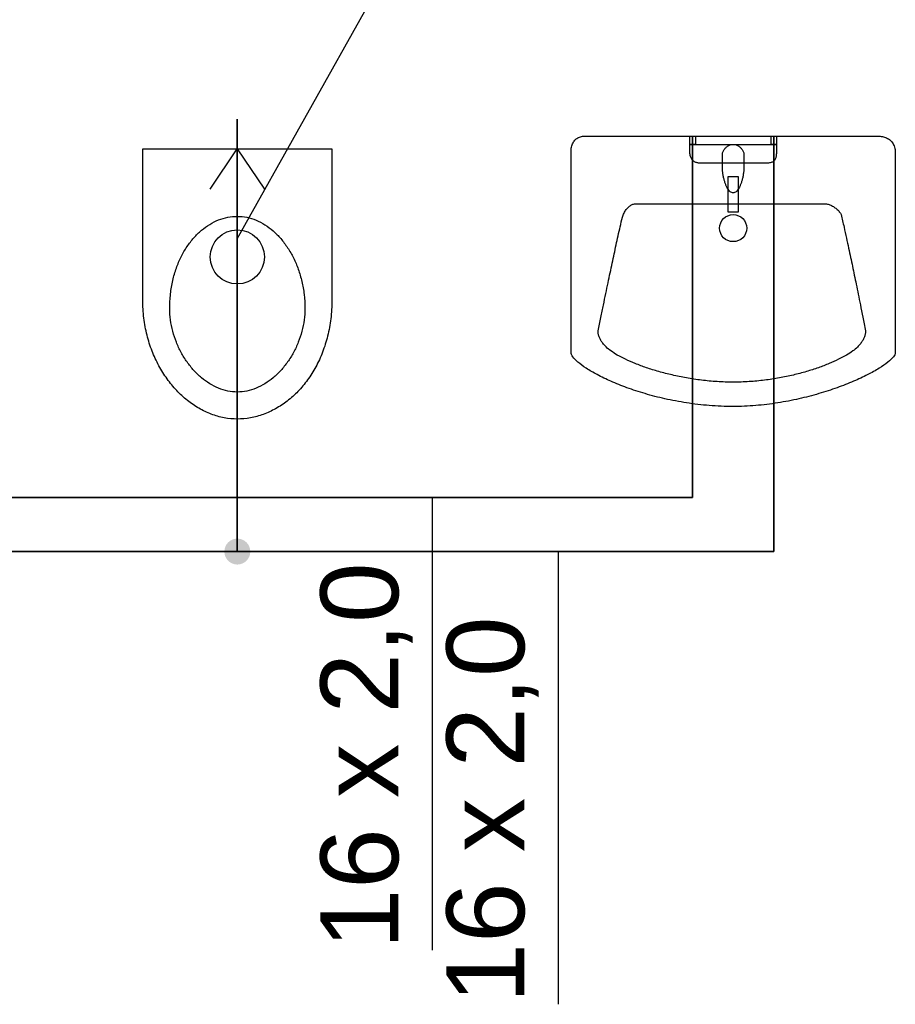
# Model space of a CAD drawing. Extents: x -69357 to 44456, y -75057 to 4617.
# Tile 19 of 23: x 41876 to 43496, y -46944 to -45123. Entities that reach past the tile are written whole.
import ezdxf
from ezdxf.lldxf.tags import DXFTag

# ---------------------------------------------------------------- set-up
doc = ezdxf.new("R2010")
doc.units = 0
doc.layers.add('IS_Ciepła_woda', color=1, linetype='DASHDOT', lineweight=35)
doc.layers.add('IS_Zimna_woda', color=5, linetype='SOLID', lineweight=35)
doc.layers.add('IS_Odbiorniki', color=18, linetype='SOLID')
doc.layers.add('IS_Opisy_działek_Wodociag', color=18, linetype='SOLID')
doc.styles.get("Standard").update_dxf_attribs({"font": 'arial.ttf'})
tags = doc.linetypes.add('DASHDOT', pattern=[20, 10, -5, 0, -5]).pattern_tags.tags
tags[10:11] = [DXFTag(74, 4), DXFTag(75, 0), DXFTag(340, '0'), DXFTag(46, 0.0), DXFTag(50, 0.0), DXFTag(44, 0.0), DXFTag(45, 0.0)]
tags[8:9] = [DXFTag(74, 4), DXFTag(75, 0), DXFTag(340, '0'), DXFTag(46, 0.0), DXFTag(50, 0.0), DXFTag(44, 0.0), DXFTag(45, 0.0)]
tags[6:7] = [DXFTag(74, 4), DXFTag(75, 0), DXFTag(340, '0'), DXFTag(46, 0.0), DXFTag(50, 0.0), DXFTag(44, 0.0), DXFTag(45, 0.0)]
tags[4:5] = [DXFTag(74, 4), DXFTag(75, 0), DXFTag(340, '0'), DXFTag(46, 0.0), DXFTag(50, 0.0), DXFTag(44, 0.0), DXFTag(45, 0.0)]
tags = doc.linetypes.add('SOLID', pattern=[10, 10, 0]).pattern_tags.tags
tags[6:7] = [DXFTag(74, 4), DXFTag(75, 0), DXFTag(340, '0'), DXFTag(46, 0.0), DXFTag(50, 0.0), DXFTag(44, 0.0), DXFTag(45, 0.0)]
tags[4:5] = [DXFTag(74, 4), DXFTag(75, 0), DXFTag(340, '0'), DXFTag(46, 0.0), DXFTag(50, 0.0), DXFTag(44, 0.0), DXFTag(45, 0.0)]

msp = doc.modelspace()

# ---------------------------------------------------------------- hatches: boundary and pattern name
at = {"layer": 'IS_Opisy_działek_Wodociag'}
h = msp.add_hatch(color=5, dxfattribs=at)
edge = h.paths.add_edge_path()
edge.add_arc((42278.6, -46106.5), 24, 0, 360)

# ---------------------------------------------------------------- linework, layer by layer
at = {"layer": 'IS_Ciepła_woda', "ltscale": 10}
for p, q in [((43121, -46006.5), (43121, -45338.1)), ((41035, -46006.5), (43121, -46006.5))]:
    msp.add_line(p, q, dxfattribs=at)
at = {"layer": 'IS_Odbiorniki', "ltscale": 10}
for p, q in [((42278.6, -45311.3), (42278.6, -45361.3)), ((43116, -45353.1), (43116, -45338.1)), ((43116, -45338.1), (43126, -45338.1)), ((43126, -45353.1), (43116, -45353.1)), ((43116, -45353.1), (43116, -45353.1)), ((43126, -45338.1), (43126, -45353.1)), ((43266, -45353.1), (43266, -45338.1)), ((43266, -45338.1), (43276, -45338.1)), ((43276, -45353.1), (43266, -45353.1)), ((43266, -45353.1), (43266, -45353.1)), ((43276, -45338.1), (43276, -45353.1)), ((42228.6, -45436.3), (42278.6, -45361.3)), ((42278.6, -45361.3), (42328.6, -45436.3)), ((43206, -45413.1), (43186, -45413.1)), ((43186, -45413.1), (43186, -45478.1)), ((43206, -45478.1), (43206, -45413.1)), ((42278.6, -45461.3), (42278.6, -45436.3)), ((43186, -45478.1), (43206, -45478.1)), ((43186, -45478.1), (43186, -45478.1))]:
    msp.add_line(p, q, dxfattribs=at)
for centre, major_axis in [((43196, -45508.1), (25, 0)), ((42278.6, -45561.3), (50.1, 0))]:
    msp.add_ellipse(centre, major_axis=major_axis, ratio=1, dxfattribs=at)
for points, knots in [([(42896, -45368), (42896, -45366.3), (42896.1, -45363), (42896.8, -45358.2), (42898, -45354), (42899.6, -45350.2), (42901.6, -45346.9), (42904, -45344.2), (42906.8, -45341.9), (42909.9, -45340.2), (42913.4, -45338.9), (42917.1, -45338.2), (42919.7, -45338), (42921, -45338)], [0, 0, 0, 0, 5.212334, 9.977407, 14.351203, 18.398421, 22.192846, 25.816141, 29.3545, 32.893434, 36.512099, 40.278977, 44.24991, 44.24991, 44.24991, 44.24991]), ([(42921, -45338), (42940.3, -45338), (42976.1, -45338), (43026.5, -45338), (43070.9, -45338), (43111.4, -45338.1), (43150.2, -45338.1), (43189.5, -45338.1), (43231.6, -45338.1), (43278.5, -45338.1), (43332.5, -45338.1), (43395.8, -45338.1), (43441.3, -45338.1), (43466, -45338.1)], [0, 0, 0, 0, 57.885049, 107.543201, 151.160781, 190.924117, 229.019534, 267.633358, 308.951916, 355.161533, 408.448535, 470.999249, 545, 545, 545, 545]), ([(43116, -45368.1), (43116, -45367.2), (43116, -45365.5), (43116, -45363.2), (43116, -45361.1), (43116, -45359.2), (43116, -45357.6), (43116, -45356.2), (43116, -45355.1), (43116, -45354.2), (43116, -45353.6), (43116, -45353.3), (43116, -45353.1), (43116, -45353.1)], [0, 0, 0, 0, 2.603306, 4.958678, 7.066116, 8.92562, 10.53719, 11.900826, 13.016529, 13.884298, 14.504132, 14.876033, 15, 15, 15, 15]), ([(43116, -45353.1), (43119.6, -45353.1), (43127.6, -45353.1), (43140.5, -45353.1), (43155.1, -45353.1), (43171, -45353.1), (43187.6, -45353.1), (43204.4, -45353.1), (43221, -45353.1), (43236.9, -45353.1), (43251.5, -45353.1), (43264.4, -45353.1), (43272.4, -45353.1), (43276, -45353.1)], [0, 0, 0, 0, 10.826446, 23.884298, 38.677686, 54.710744, 71.487603, 88.512397, 105.289256, 121.322314, 136.115702, 149.173554, 160, 160, 160, 160]), ([(43176, -45373.1), (43176, -45372.1), (43176.2, -45370.3), (43176.9, -45367.6), (43178, -45365), (43179.4, -45362.6), (43181.2, -45360.3), (43183.3, -45358.3), (43185.5, -45356.5), (43188, -45355), (43190.6, -45353.9), (43193.3, -45353.2), (43195.1, -45353.1), (43196, -45353.1)], [0, 0, 0, 0, 2.730365, 5.492916, 8.300583, 11.150751, 14.030355, 16.920408, 19.800013, 22.650181, 25.457847, 28.220398, 30.950763, 30.950763, 30.950763, 30.950763]), ([(43196, -45353.1), (43196.9, -45353.1), (43198.7, -45353.2), (43201.4, -45353.9), (43204, -45355), (43206.5, -45356.5), (43208.7, -45358.3), (43210.8, -45360.3), (43212.6, -45362.6), (43214, -45365), (43215.1, -45367.6), (43215.8, -45370.3), (43216, -45372.2), (43216, -45373.1)], [0, 0, 0, 0, 2.730365, 5.492916, 8.300583, 11.150751, 14.030355, 16.920408, 19.800013, 22.650181, 25.457847, 28.220398, 30.950763, 30.950763, 30.950763, 30.950763]), ([(43276, -45353.1), (43276, -45353.1), (43276, -45353.3), (43276, -45353.6), (43276, -45354.3), (43276, -45355.1), (43276, -45356.2), (43276, -45357.6), (43276, -45359.2), (43276, -45361.1), (43276, -45363.2), (43276, -45365.5), (43276, -45367.2), (43276, -45368.1)], [0, 0, 0, 0, 0.123967, 0.495868, 1.115702, 1.983471, 3.099174, 4.46281, 6.07438, 7.933884, 10.041322, 12.396694, 15, 15, 15, 15]), ([(43466, -45338.1), (43467.4, -45338.1), (43470.1, -45338.3), (43474.1, -45339), (43478, -45340.2), (43481.7, -45342), (43485.1, -45344.2), (43488.2, -45347), (43490.9, -45350.2), (43493.1, -45354), (43494.7, -45358.2), (43495.8, -45363), (43496, -45366.3), (43496, -45368.1)], [0, 0, 0, 0, 4.087166, 8.167553, 12.237717, 16.300948, 20.370676, 24.473659, 28.652462, 32.966514, 37.491164, 42.314658, 47.533744, 47.533744, 47.533744, 47.533744]), ([(42103.6, -45641.3), (42103.6, -45641.2), (42103.6, -45640.6), (42103.6, -45638.7), (42103.6, -45634.3), (42103.6, -45626.1), (42103.6, -45612.9), (42103.6, -45593.3), (42103.6, -45566.2), (42103.6, -45530.2), (42103.6, -45484.1), (42103.6, -45426.7), (42103.6, -45384.5), (42103.6, -45361.3)], [0, 0, 0, 0, 0.210368, 1.682945, 5.67994, 13.463561, 26.296018, 45.439519, 72.156273, 107.70849, 153.358377, 210.368144, 280, 280, 280, 280]), ([(42103.6, -45361.3), (42117.8, -45361.3), (42144.2, -45361.3), (42181.1, -45361.3), (42213.1, -45361.3), (42241.5, -45361.3), (42267.7, -45361.3), (42293.1, -45361.3), (42319.1, -45361.3), (42347, -45361.3), (42378.2, -45361.3), (42414.1, -45361.3), (42439.8, -45361.3), (42453.6, -45361.3)], [0, 0, 0, 0, 42.749812, 79.18858, 110.69121, 138.632607, 164.387678, 189.33133, 214.838467, 242.283997, 273.042825, 308.489857, 350, 350, 350, 350]), ([(42453.6, -45361.3), (42453.6, -45383.7), (42453.6, -45424), (42453.6, -45478), (42453.6, -45519.9), (42453.6, -45551.5), (42453.6, -45574.7), (42453.6, -45591.4), (42453.6, -45603.5), (42453.6, -45612.8), (42453.6, -45621.2), (42453.6, -45630.6), (42453.6, -45637.4), (42453.6, -45641.3)], [0, 0, 0, 0, 67.377911, 120.758828, 162.013524, 193.012772, 215.627348, 231.728024, 243.185575, 251.870774, 259.654395, 268.407213, 280, 280, 280, 280]), ([(42896, -45738), (42896, -45722.1), (42896, -45691.8), (42896, -45648.5), (42896, -45609.4), (42896, -45573.8), (42896, -45541), (42896, -45510.5), (42896, -45481.4), (42896, -45453.2), (42896, -45425.3), (42896, -45396.9), (42896, -45377.8), (42896, -45368)], [0, 0, 0, 0, 47.836213, 90.871525, 129.759579, 165.15402, 197.70849, 228.076634, 256.912096, 284.86852, 312.599549, 340.758828, 370, 370, 370, 370]), ([(43136, -45388.1), (43135.1, -45388.1), (43133.3, -45388), (43130.6, -45387.6), (43128, -45386.9), (43125.5, -45385.9), (43123.3, -45384.5), (43121.2, -45382.8), (43119.4, -45380.7), (43117.9, -45378.2), (43116.8, -45375.2), (43116.1, -45371.8), (43116, -45369.3), (43116, -45368.1)], [0, 0, 0, 0, 2.722757, 5.426916, 8.102272, 10.750398, 13.387984, 16.049728, 18.789505, 21.678503, 24.800187, 28.243676, 32.097914, 32.097914, 32.097914, 32.097914]), ([(43176, -45393.1), (43176, -45392.6), (43176, -45391.5), (43176, -45389.8), (43176, -45388), (43176, -45386.1), (43176, -45384.1), (43176, -45382), (43176, -45380), (43176, -45378.1), (43176, -45376.3), (43176, -45374.6), (43176, -45373.6), (43176, -45373.1)], [0, 0, 0, 0, 1.48009, 3.163035, 5.003757, 6.957175, 8.978212, 11.021788, 13.042825, 14.996243, 16.836965, 18.51991, 20, 20, 20, 20]), ([(43216, -45373.1), (43216, -45373.5), (43216, -45374.4), (43216, -45375.8), (43216, -45377.3), (43216, -45378.8), (43216, -45380.4), (43216, -45382.1), (43216, -45383.9), (43216, -45386), (43216, -45388.1), (43216, -45390.5), (43216, -45392.2), (43216, -45393.1)], [0, 0, 0, 0, 1.367393, 2.757325, 4.192337, 5.694966, 7.287754, 8.993238, 10.833959, 12.832457, 15.01127, 17.392938, 20, 20, 20, 20]), ([(43276, -45368.1), (43276, -45369.3), (43275.9, -45371.8), (43275.6, -45375.2), (43274.9, -45378.1), (43273.9, -45380.7), (43272.5, -45382.8), (43270.8, -45384.6), (43268.6, -45385.9), (43266.1, -45386.9), (43263.1, -45387.6), (43259.7, -45388), (43257.3, -45388.1), (43256, -45388.1)], [0, 0, 0, 0, 3.848852, 7.245675, 10.248915, 12.93879, 15.422962, 17.834881, 20.319053, 23.008928, 26.012168, 29.408991, 33.257843, 33.257843, 33.257843, 33.257843]), ([(43496, -45368.1), (43496, -45381), (43496, -45406.5), (43496, -45443.9), (43496, -45480.2), (43496, -45515.2), (43496, -45549.3), (43496, -45582.4), (43496, -45614.7), (43496, -45646.3), (43496, -45677.3), (43496, -45707.8), (43496, -45728), (43496, -45738.1)], [0, 0, 0, 0, 38.820436, 76.265965, 112.449286, 147.483095, 181.48009, 214.552968, 246.814425, 278.37716, 309.353869, 339.85725, 370, 370, 370, 370]), ([(43256, -45388.1), (43253, -45388.1), (43246.7, -45388.1), (43236.7, -45388.1), (43225.7, -45388.1), (43214.1, -45388.1), (43202.1, -45388.1), (43189.9, -45388.1), (43177.9, -45388.1), (43166.2, -45388.1), (43155.3, -45388.1), (43145.3, -45388.1), (43139, -45388.1), (43136, -45388.1)], [0, 0, 0, 0, 8.880541, 18.978212, 30.022539, 41.74305, 53.869271, 66.130729, 78.25695, 89.977461, 101.021788, 111.119459, 120, 120, 120, 120]), ([(43196, -45443.1), (43195.1, -45443.1), (43193.1, -45442.6), (43190.4, -45440.7), (43187.8, -45437.9), (43185.4, -45434.2), (43183.1, -45429.8), (43181.1, -45424.7), (43179.4, -45419), (43177.9, -45412.9), (43176.8, -45406.5), (43176.2, -45399.8), (43176, -45395.3), (43176, -45393.1)], [0, 0, 0, 0, 2.785382, 5.969717, 9.738, 14.12854, 19.108256, 24.610753, 30.553843, 36.848144, 43.401901, 50.124233, 56.927881, 56.927881, 56.927881, 56.927881]), ([(43216, -45393.1), (43216, -45395.3), (43215.8, -45399.8), (43215.1, -45406.5), (43214, -45412.9), (43212.6, -45419), (43210.8, -45424.7), (43208.8, -45429.8), (43206.6, -45434.2), (43204.2, -45437.9), (43201.6, -45440.7), (43198.9, -45442.6), (43196.9, -45443.1), (43196, -45443.1)], [0, 0, 0, 0, 6.803648, 13.52598, 20.079737, 26.374038, 32.317128, 37.819625, 42.799341, 47.189881, 50.958164, 54.142499, 56.927881, 56.927881, 56.927881, 56.927881]), ([(42991, -45488), (42991.4, -45486.7), (42992.4, -45484.1), (42994.1, -45480.4), (42996, -45477), (42998.1, -45473.9), (43000.4, -45471.2), (43002.7, -45468.8), (43005.2, -45466.7), (43007.8, -45465.1), (43010.5, -45463.9), (43013.2, -45463.2), (43015.1, -45463), (43016, -45463)], [0, 0, 0, 0, 4.23186, 8.300967, 12.201488, 15.928438, 19.478672, 22.852172, 26.053677, 29.094753, 31.996253, 34.790907, 37.525347, 37.525347, 37.525347, 37.525347]), ([(43016, -45463), (43026.6, -45463), (43047.9, -45463), (43080.1, -45463), (43112.7, -45463.1), (43145.5, -45463.1), (43178.3, -45463.1), (43211, -45463.1), (43243.3, -45463.1), (43275.1, -45463.1), (43306.2, -45463.1), (43336.4, -45463.1), (43356.2, -45463.1), (43366, -45463.1)], [0, 0, 0, 0, 31.705485, 63.974455, 96.626597, 129.481593, 162.359128, 195.078888, 227.460556, 259.323817, 290.488355, 320.773854, 350, 350, 350, 350]), ([(43366, -45463.1), (43366.9, -45463.1), (43368.9, -45463.3), (43371.9, -45464), (43375.1, -45465.1), (43378.2, -45466.5), (43381.4, -45468.3), (43384.4, -45470.3), (43387.3, -45472.6), (43390, -45475), (43392.4, -45477.6), (43394.4, -45480.3), (43395.5, -45482.1), (43396, -45483.1)], [0, 0, 0, 0, 2.850128, 5.948498, 9.267958, 12.764317, 16.383877, 20.067987, 23.756116, 27.388356, 30.908007, 34.26493, 37.420569, 37.420569, 37.420569, 37.420569]), ([(42153.6, -45656.3), (42153.6, -45647.4), (42154.5, -45630.2), (42158.7, -45605.2), (42165.3, -45582.2), (42174.2, -45561.1), (42185.1, -45542.3), (42197.7, -45525.8), (42211.8, -45511.9), (42227.2, -45500.8), (42243.6, -45492.5), (42260.9, -45487.4), (42272.7, -45486.3), (42278.6, -45486.3)], [0, 0, 0, 0, 26.538312, 51.717566, 75.643836, 98.403624, 120.071454, 140.720088, 160.433656, 179.32381, 197.548417, 215.330845, 232.975446, 232.975446, 232.975446, 232.975446]), ([(42278.6, -45486.3), (42284.5, -45486.3), (42296.4, -45487.5), (42313.6, -45492.9), (42330, -45501.6), (42345.4, -45513.2), (42359.5, -45527.5), (42372.1, -45544.3), (42383, -45563.3), (42391.8, -45584.2), (42398.5, -45606.9), (42402.7, -45631.1), (42403.6, -45647.8), (42403.6, -45656.3)], [0, 0, 0, 0, 17.65585, 35.522818, 53.93148, 73.088506, 93.103911, 114.021371, 135.845382, 158.563675, 182.165373, 206.655844, 232.068933, 232.068933, 232.068933, 232.068933]), ([(42946, -45698), (42947.7, -45689.8), (42951, -45673.9), (42955.9, -45650.9), (42960.3, -45629.6), (42964.5, -45609.7), (42968.4, -45591), (42972.2, -45573.2), (42975.8, -45556), (42979.5, -45539.1), (42983.2, -45522.3), (42987, -45505.3), (42989.6, -45493.8), (42991, -45488)], [0, 0, 0, 0, 25.380617, 48.754154, 70.399207, 90.594363, 109.618218, 127.749393, 145.266562, 162.448468, 179.573941, 196.921895, 214.771316, 214.771316, 214.771316, 214.771316]), ([(43396, -45483.1), (43397.7, -45490.8), (43400.9, -45505.3), (43405.4, -45525.9), (43409.5, -45544.6), (43413.2, -45562), (43416.8, -45578.6), (43420.2, -45595.2), (43423.7, -45612.4), (43427.5, -45630.8), (43431.5, -45651), (43436.1, -45673.6), (43439.3, -45689.6), (43441, -45698.1)], [0, 0, 0, 0, 23.597915, 44.533547, 63.452395, 80.999999, 97.82194, 114.56381, 131.871182, 150.389576, 170.764456, 193.641236, 219.665302, 219.665302, 219.665302, 219.665302]), ([(42278.6, -45861.3), (42270.4, -45861.3), (42254, -45859.7), (42230.1, -45852.8), (42207.1, -45841.8), (42185.6, -45827), (42165.8, -45808.7), (42148.1, -45787.1), (42132.8, -45762.6), (42120.2, -45735.4), (42110.8, -45705.9), (42104.9, -45674.2), (42103.6, -45652.4), (42103.6, -45641.3)], [0, 0, 0, 0, 24.47033, 49.156604, 74.391379, 100.387302, 127.26732, 155.096669, 183.912145, 213.747359, 244.653998, 276.719419, 310.080572, 310.080572, 310.080572, 310.080572]), ([(42453.6, -45641.3), (42453.6, -45652.8), (42452.3, -45675.2), (42446.4, -45707.6), (42437, -45737.5), (42424.5, -45764.8), (42409.2, -45789.1), (42391.4, -45810.4), (42371.6, -45828.3), (42350, -45842.7), (42327.1, -45853.2), (42303.1, -45859.8), (42286.8, -45861.3), (42278.6, -45861.3)], [0, 0, 0, 0, 34.48607, 67.23853, 98.467431, 128.343562, 157.006402, 184.575817, 211.16743, 236.911467, 261.974495, 286.582571, 311.042536, 311.042536, 311.042536, 311.042536]), ([(42278.6, -45811.3), (42272.7, -45811.3), (42260.9, -45810), (42243.6, -45804.7), (42227.2, -45796.2), (42211.9, -45785.1), (42197.8, -45771.5), (42185.2, -45755.8), (42174.3, -45738.3), (42165.4, -45719.2), (42158.8, -45699), (42154.6, -45677.9), (42153.6, -45663.5), (42153.6, -45656.3)], [0, 0, 0, 0, 17.654693, 35.498466, 53.809099, 72.719026, 92.2522, 112.360669, 132.955844, 153.934453, 175.200966, 196.68832, 218.378216, 218.378216, 218.378216, 218.378216]), ([(42403.6, -45656.3), (42403.6, -45663.5), (42402.6, -45677.9), (42398.4, -45699), (42391.8, -45719.2), (42382.9, -45738.3), (42372, -45755.8), (42359.4, -45771.5), (42345.3, -45785.1), (42330, -45796.2), (42313.6, -45804.7), (42296.3, -45810), (42284.5, -45811.3), (42278.6, -45811.3)], [0, 0, 0, 0, 21.689896, 43.17725, 64.443762, 85.422372, 106.017546, 126.126016, 145.65919, 164.569117, 182.879749, 200.723523, 218.378216, 218.378216, 218.378216, 218.378216]), ([(42961, -45728), (42960.1, -45727.1), (42958.4, -45725.4), (42956, -45722.6), (42953.9, -45719.9), (42952, -45717.2), (42950.4, -45714.5), (42949, -45711.7), (42947.9, -45709), (42947, -45706.2), (42946.4, -45703.5), (42946, -45700.8), (42946, -45698.9), (42946, -45698)], [0, 0, 0, 0, 3.770307, 7.373888, 10.820526, 14.1214, 17.289235, 20.338418, 23.285079, 26.147078, 28.9439, 31.696412, 34.426501, 34.426501, 34.426501, 34.426501]), ([(43441, -45698.1), (43441, -45699), (43440.9, -45700.8), (43440.5, -45703.6), (43439.9, -45706.3), (43439, -45709), (43437.9, -45711.8), (43436.5, -45714.5), (43434.9, -45717.2), (43433, -45720), (43430.9, -45722.7), (43428.5, -45725.4), (43426.8, -45727.2), (43426, -45728.1)], [0, 0, 0, 0, 2.730089, 5.482602, 8.279423, 11.141422, 14.088083, 17.137266, 20.305101, 23.605975, 27.052613, 30.656194, 34.426501, 34.426501, 34.426501, 34.426501]), ([(43196, -45793.1), (43186, -45793.1), (43166.5, -45792.4), (43137.6, -45789.7), (43109.8, -45785.5), (43083.5, -45780.1), (43058.7, -45773.8), (43036, -45766.7), (43015.5, -45759.1), (42997.5, -45751.3), (42982.4, -45743.5), (42970.3, -45736), (42963.6, -45730.7), (42961, -45728)], [0, 0, 0, 0, 29.718432, 58.757268, 86.900903, 113.90655, 139.510248, 163.432086, 185.381138, 205.060926, 222.177079, 236.451519, 247.656957, 247.656957, 247.656957, 247.656957]), ([(43426, -45728.1), (43423.3, -45730.7), (43416.8, -45736), (43405, -45743.5), (43390.4, -45751.3), (43373, -45759.1), (43353.1, -45766.7), (43331, -45773.8), (43306.9, -45780.2), (43281.1, -45785.6), (43253.8, -45789.7), (43225.3, -45792.4), (43205.8, -45793.1), (43196, -45793.1)], [0, 0, 0, 0, 11.11601, 25.121836, 41.816102, 60.957078, 82.291121, 105.564976, 130.532717, 156.960817, 184.632733, 213.353643, 242.955681, 242.955681, 242.955681, 242.955681]), ([(43195.9, -45838.1), (43181.2, -45838.1), (43152.3, -45836.9), (43110.1, -45831.9), (43070.5, -45824.4), (43033.7, -45814.9), (43000.3, -45804), (42970.8, -45792.2), (42945.6, -45780.1), (42925.1, -45768.3), (42909.8, -45757.2), (42899.9, -45747.9), (42896, -45740.9), (42896, -45738)], [0, 0, 0, 0, 44.212578, 86.714813, 127.200173, 165.289213, 200.545007, 232.487153, 260.605867, 284.379847, 303.309117, 317.00778, 325.616238, 325.616238, 325.616238, 325.616238]), ([(43496, -45738.1), (43496, -45741), (43491.6, -45748), (43481.2, -45757.3), (43465.1, -45768.4), (43443.8, -45780.1), (43417.8, -45792.2), (43387.6, -45804), (43353.9, -45814.9), (43317.3, -45824.4), (43278.3, -45831.9), (43237.6, -45836.9), (43209.9, -45838.1), (43195.9, -45838.1)], [0, 0, 0, 0, 8.69653, 22.807466, 42.395787, 66.951831, 95.843953, 128.414511, 164.013088, 202.014852, 241.835972, 282.950479, 324.911007, 324.911007, 324.911007, 324.911007])]:
    msp.add_open_spline(points, degree=3, knots=knots, dxfattribs=at)
at = {"layer": 'IS_Opisy_działek_Wodociag', "ltscale": 10}
for p, q in [((42278.6, -45528), (42568.4, -45009.8)), ((42639.2, -46006.5), (42639.2, -46844)), ((42872.3, -46106.5), (42872.3, -46944))]:
    msp.add_line(p, q, dxfattribs=at)
at = {"layer": 'IS_Zimna_woda', "ltscale": 10}
for p, q in [((42278.6, -45306.3), (42278.6, -46106.5)), ((43271, -46106.5), (43271, -45338.1)), ((40935, -46106.5), (42278.6, -46106.5)), ((42278.6, -46106.5), (43271, -46106.5))]:
    msp.add_line(p, q, dxfattribs=at)

# ---------------------------------------------------------------- texts
at = {"layer": 'IS_Opisy_działek_Wodociag', "ltscale": 10, "char_height": 144, "attachment_point": 9, "rotation": 90}
for insert in [(42603.2, -46126.5), (42836.3, -46226.5)]:
    msp.add_mtext('\\fArial|b0|i0;16 x 2,0', dxfattribs=dict(at, insert=insert))

doc.saveas('drawing.dxf')
